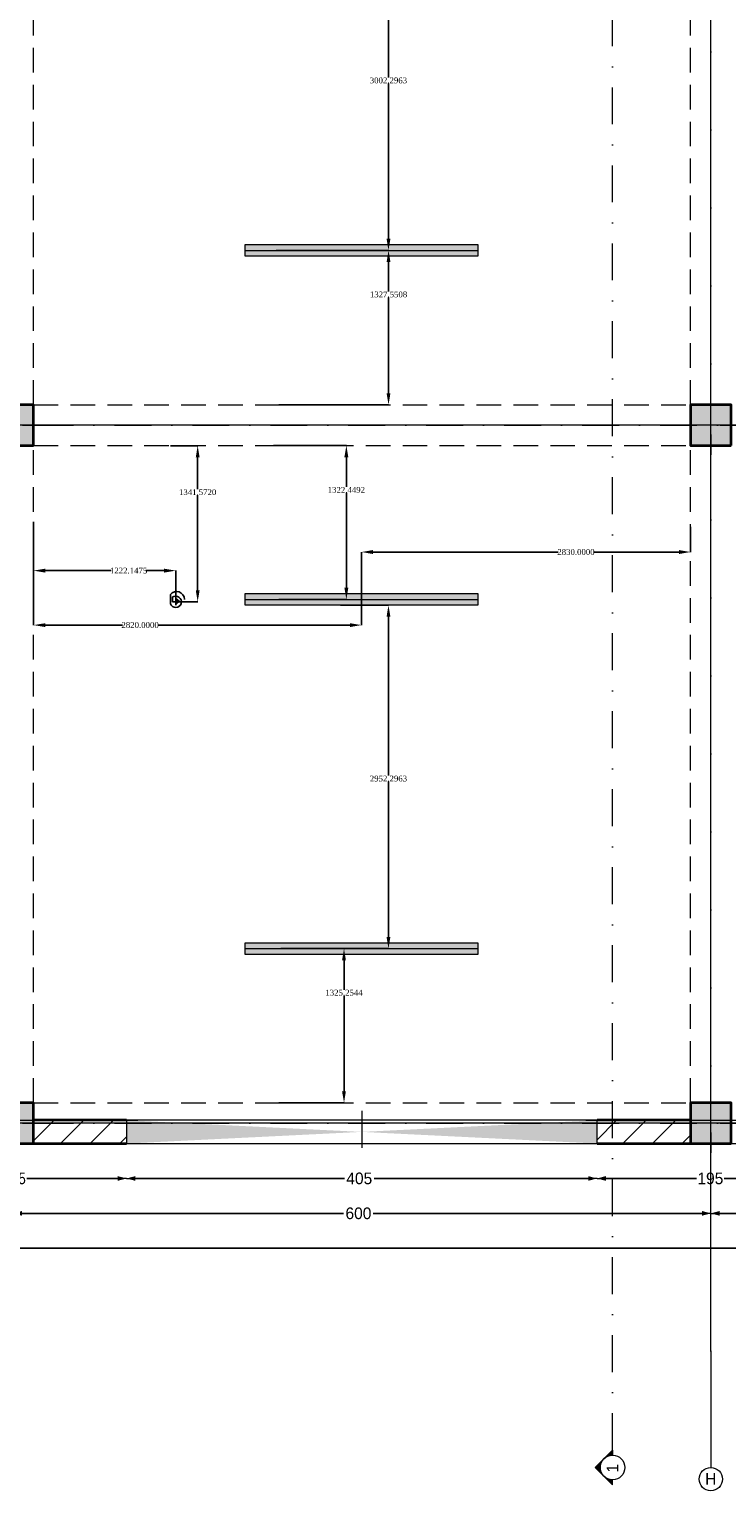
# Model space of a CAD drawing. Header units: inches. Extents: x -177438 to 34922, y -9538 to 55319.
# Tile 47 of 59: x 19906 to 25906, y -9538 to 3026. Entities that reach past the tile are written whole.
import ezdxf
from ezdxf.enums import TextEntityAlignment as Align

# ---------------------------------------------------------------- set-up
doc = ezdxf.new("R2010")
doc.units = ezdxf.units.IN
doc.header["$MEASUREMENT"] = 0
doc.set_wipeout_variables(frame=1)
for name, pattern in [('Dot & Dashed', [670.277762, 317.5, -176.388889, 0, -176.388874]), ('Hidden', [317.5, 211.666667, -105.833333]), ('Wipeout_Contour', [1000, 0, -1000])]:
    doc.linetypes.add(name, pattern=pattern)
for name, color, linetype in [('- განათება', 7, 'Continuous'), ('Dimensioning - General', 7, 'Continuous'), ('Marker - Section', 7, 'Continuous'), ('Structural - Bearing', 7, 'Continuous'), ('Structural - Grid', 7, 'Continuous')]:
    doc.layers.add(name, color=color, linetype=linetype)
for name, color, linetype, lineweight, true_color in [('Marker - Section_Pen_No__108', 7, 'Continuous', 13, 0xfd8379), ('Structural - Bearing_Pen_No__102', 7, 'Continuous', 13, 0xcccccc), ('Structural - Bearing_Pen_No__108', 7, 'Continuous', 13, 0xfd8379), ('Structural - Bearing_Pen_No__161', 7, 'Continuous', 13, 0x6a6a6a), ('Structural - Bearing_Pen_No__28', 7, 'Continuous', 35, 0xa80f02), ('Structural - Bearing_Pen_No__63', 7, 'Continuous', 18, 0xff9955), ('Structural - Bearing_Pen_No__81', 7, 'Continuous', 20, 0x6a6a6a), ('Structural - Grid_Pen_No__81', 7, 'Continuous', 20, 0x6a6a6a)]:
    doc.layers.add(name, color=color, linetype=linetype, lineweight=lineweight, true_color=true_color)
for name, color, linetype, lineweight in [('New_2D Drafting - General_Pen_No__2', 8, 'Continuous', 15), ('Structural - Bearing_Pen_No__1', 7, 'Continuous', 13), ('Structural - Bearing_Pen_No__20', 1, 'Continuous', 0), ('Structural - Bearing_Pen_No__27', 7, 'Continuous', 35)]:
    doc.layers.add(name, color=color, linetype=linetype, lineweight=lineweight)
doc.styles.add('GENERATED_STYLE_3', font='txt')
doc.styles.get("Standard").update_dxf_attribs({"font": 'arial.ttf'})
doc.dimstyles.new('GENERATED_STYLE__2', dxfattribs={"dimtxt": 100, "dimasz": 76, "dimexe": 0.18, "dimexo": 0.0625, "dimgap": 0, "dimtad": 0, "dimtih": 1, "dimtoh": 1, "dimdec": 0, "dimlfac": 0.1, "dimzin": 0, "dimdsep": 46, "dimtxsty": 'GENERATED_STYLE_3', "dimblk": 'ARROWHEAD_5', "dimblk1": 'ARROWHEAD_5', "dimblk2": 'ARROWHEAD_5', "dimcen": 0.09, "dimse1": 1, "dimse2": 1, "dimclrd": 7, "dimclre": 7, "dimclrt": 7, "dimadec": 0, "dimazin": 0, "dimtfac": 1, "dimtdec": 4, "dimtmove": 0, "dimatfit": 3, "dimfxl": 1, "dimtolj": 1, "dimtzin": 0, "dimarcsym": 0})
doc.dimstyles.get("Standard").update_dxf_attribs({"dimtxt": 0.18, "dimasz": 0.18, "dimexe": 0.18, "dimexo": 0.0625, "dimgap": 0.09, "dimtad": 0, "dimtih": 1, "dimtoh": 1, "dimdec": 4, "dimzin": 0, "dimdsep": 46, "dimtxsty": 'Standard', "dimcen": 0.09, "dimadec": 0, "dimazin": 0, "dimtfac": 1, "dimtdec": 4, "dimtofl": 0, "dimtmove": 0, "dimatfit": 3, "dimfxl": 1, "dimtolj": 1, "dimtzin": 0, "dimarcsym": 0})
pattern_1 = [(45, (0, 0), (-127.2792, 127.2792), [])]

# ---------------------------------------------------------------- blocks, each defined once
blk = doc.blocks.new('Slab_1', base_point=(-47184, 14488))
at = {"layer": 'Structural - Bearing_Pen_No__1', "color": 7, "linetype": 'Continuous', "lineweight": 13, "flags": 128}
blk.add_lwpolyline([(-47184, 14488), (1166, 14488), (1166, 32488), (1166, 39238), (-26465, 39238), (-29184, 32838), (-47184, 32838)], close=True, dxfattribs=at)
blk = doc.blocks.new('Opening_5')
at = {"color": 254, "linetype": 'Wipeout_Contour', "lineweight": 0, "ltscale": 49942.426458}
blk.add_wipeout([(-10035, 14488), (-5987, 14488), (-8011, 14588)], dxfattribs=at).dxf.layer = 'Structural - Bearing'
at = {"layer": 'Structural - Bearing_Pen_No__1', "color": 7, "linetype": 'Continuous', "lineweight": 13, "flags": 128}
blk.add_lwpolyline([(-10035, 14488), (-5987, 14488)], dxfattribs=at)
at = {"color": 254, "linetype": 'Wipeout_Contour', "lineweight": 0, "ltscale": 50293.112475}
blk.add_wipeout([(-5987, 14688), (-10035, 14688), (-8011, 14588)], dxfattribs=at).dxf.layer = 'Structural - Bearing'
at = {"layer": 'Structural - Bearing_Pen_No__108', "linetype": 'Continuous', "lineweight": 13, "true_color": 0xfd8379}
for points in [[(-8011, 14588), (-10035, 14688), (-10035, 14488)], [(-8011, 14588), (-5987, 14488), (-5987, 14688)]]:
    blk.add_hatch(color=11, dxfattribs=at).paths.add_polyline_path(points)
at = {"layer": 'Structural - Bearing_Pen_No__1', "color": 7, "linetype": 'Continuous', "lineweight": 13, "flags": 128}
for points in [[(-5987, 14688), (-10035, 14688)], [(-10035, 14688), (-10035, 14488)], [(-5987, 14488), (-5987, 14688)]]:
    blk.add_lwpolyline(points, dxfattribs=at)
at = {"layer": 'Structural - Bearing_Pen_No__63', "color": 21, "linetype": 'Dot & Dashed', "lineweight": 18, "true_color": 0xff9955}
blk.add_line((-8011, 14768), (-8011, 14408), dxfattribs=at)
blk = doc.blocks.new('Wall_6', base_point=(1166, 14488))
at = {"layer": 'Structural - Bearing', "linetype": 'Continuous', "lineweight": 0, "true_color": 0x000000}
h = blk.add_hatch(dxfattribs=at)
h.set_pattern_fill('MASONRY_BLOCK', color=18, style=0, pattern_type=2)
h.set_pattern_definition(pattern_1)
h.paths.add_polyline_path([(-10834, 14688), (-10834, 14488), (-10035, 14488), (-10035, 14688)])
h = blk.add_hatch(dxfattribs=at)
h.set_pattern_fill('MASONRY_BLOCK', color=18, style=0, pattern_type=2)
h.set_pattern_definition(pattern_1)
h.paths.add_polyline_path([(-5184, 14688), (-5987, 14688), (-5987, 14488), (-5184, 14488)])
at = {"layer": 'Structural - Bearing_Pen_No__27', "color": 7, "linetype": 'Continuous', "lineweight": 35, "flags": 128}
for points in [[(-10035, 14688), (-10834, 14688)], [(-5184, 14688), (-5987, 14688)], [(-10834, 14488), (-10035, 14488)], [(-5987, 14488), (-5184, 14488)]]:
    blk.add_lwpolyline(points, dxfattribs=at)
blk = doc.blocks.new('Column_27', base_point=(-11009, 14663))
at = {"layer": 'Structural - Bearing_Pen_No__161', "linetype": 'Continuous', "lineweight": 0, "true_color": 0x6a6a6a}
blk.add_hatch(color=251, dxfattribs=at).paths.add_polyline_path([(-10834, 14488), (-10834, 14838), (-11184, 14838), (-11184, 14488)])
at = {"layer": 'Structural - Bearing_Pen_No__20', "color": 1, "linetype": 'Continuous', "lineweight": 0}
for p, q in [((-11009, 14743), (-11009, 14918)), ((-11089, 14663), (-11264, 14663)), ((-11009, 14583), (-11009, 14408)), ((-10929, 14663), (-10754, 14663))]:
    blk.add_line(p, q, dxfattribs=at)
blk.add_point((-11009, 14663), dxfattribs=at)
at = {"layer": 'Structural - Bearing_Pen_No__28', "color": 14, "linetype": 'Continuous', "lineweight": 35, "true_color": 0xa80f02, "flags": 128}
blk.add_lwpolyline([(-10834, 14488), (-10834, 14838), (-11184, 14838), (-11184, 14488)], close=True, dxfattribs=at)
blk = doc.blocks.new('Column_29', base_point=(-11009, 20663))
at = {"layer": 'Structural - Bearing_Pen_No__161', "linetype": 'Continuous', "lineweight": 0, "true_color": 0x6a6a6a}
blk.add_hatch(color=251, dxfattribs=at).paths.add_polyline_path([(-10834, 20488), (-10834, 20838), (-11184, 20838), (-11184, 20488)])
at = {"layer": 'Structural - Bearing_Pen_No__20', "color": 1, "linetype": 'Continuous', "lineweight": 0}
for p, q in [((-11009, 20743), (-11009, 20918)), ((-11089, 20663), (-11264, 20663)), ((-10929, 20663), (-10754, 20663)), ((-11009, 20583), (-11009, 20408))]:
    blk.add_line(p, q, dxfattribs=at)
blk.add_point((-11009, 20663), dxfattribs=at)
at = {"layer": 'Structural - Bearing_Pen_No__28', "color": 14, "linetype": 'Continuous', "lineweight": 35, "true_color": 0xa80f02, "flags": 128}
blk.add_lwpolyline([(-10834, 20488), (-10834, 20838), (-11184, 20838), (-11184, 20488)], close=True, dxfattribs=at)
blk = doc.blocks.new('Column_31', base_point=(-5009, 14663))
at = {"layer": 'Structural - Bearing_Pen_No__161', "linetype": 'Continuous', "lineweight": 0, "true_color": 0x6a6a6a}
blk.add_hatch(color=251, dxfattribs=at).paths.add_polyline_path([(-4834, 14488), (-4834, 14838), (-5184, 14838), (-5184, 14488)])
at = {"layer": 'Structural - Bearing_Pen_No__20', "color": 1, "linetype": 'Continuous', "lineweight": 0}
for p, q in [((-5009, 14743), (-5009, 14918)), ((-5089, 14663), (-5264, 14663)), ((-5009, 14583), (-5009, 14408)), ((-4929, 14663), (-4754, 14663))]:
    blk.add_line(p, q, dxfattribs=at)
blk.add_point((-5009, 14663), dxfattribs=at)
at = {"layer": 'Structural - Bearing_Pen_No__28', "color": 14, "linetype": 'Continuous', "lineweight": 35, "true_color": 0xa80f02, "flags": 128}
blk.add_lwpolyline([(-4834, 14488), (-4834, 14838), (-5184, 14838), (-5184, 14488)], close=True, dxfattribs=at)
blk = doc.blocks.new('Column_33', base_point=(-5009, 20663))
at = {"layer": 'Structural - Bearing_Pen_No__161', "linetype": 'Continuous', "lineweight": 0, "true_color": 0x6a6a6a}
blk.add_hatch(color=251, dxfattribs=at).paths.add_polyline_path([(-4834, 20488), (-4834, 20838), (-5184, 20838), (-5184, 20488)])
at = {"layer": 'Structural - Bearing_Pen_No__20', "color": 1, "linetype": 'Continuous', "lineweight": 0}
for p, q in [((-5009, 20743), (-5009, 20918)), ((-5089, 20663), (-5264, 20663)), ((-4929, 20663), (-4754, 20663)), ((-5009, 20583), (-5009, 20408))]:
    blk.add_line(p, q, dxfattribs=at)
blk.add_point((-5009, 20663), dxfattribs=at)
at = {"layer": 'Structural - Bearing_Pen_No__28', "color": 14, "linetype": 'Continuous', "lineweight": 35, "true_color": 0xa80f02, "flags": 128}
blk.add_lwpolyline([(-4834, 20488), (-4834, 20838), (-5184, 20838), (-5184, 20488)], close=True, dxfattribs=at)
blk = doc.blocks.new('Standard grid marker')
at = {"layer": 'Structural - Grid_Pen_No__81', "color": 251, "linetype": 'Continuous', "lineweight": 20, "true_color": 0x6a6a6a}
blk.add_line((1000, 0), (51328, 0), dxfattribs=at)
at = {"layer": 'Structural - Grid_Pen_No__81', "color": 251, "lineweight": 20, "true_color": 0x6a6a6a, "style": 'GENERATED_STYLE_3'}
for tag, p in [('AC_MarkerText_1_0', (-100, -144)), ('AC_MarkerText_1_1', (52428, -144))]:
    blk.add_attdef(tag, text='', height=100, rotation=180, dxfattribs=at).set_placement(p, align=Align.TOP_CENTER)
blk = doc.blocks.new('Standard grid marker_2')
at = {"layer": 'Structural - Grid_Pen_No__81', "color": 251, "linetype": 'Continuous', "lineweight": 20, "true_color": 0x6a6a6a}
for q in [(0, 0), (27735, 0)]:
    blk.add_line((1000, 0), q, dxfattribs=at)
blk.add_circle((-100, 0), 100, dxfattribs=at)
blk.add_point((1000, 0), dxfattribs=at)
blk.add_point((1000, 0), dxfattribs=at)
at = {"layer": 'Structural - Grid_Pen_No__81', "color": 251, "lineweight": 20, "true_color": 0x6a6a6a, "style": 'GENERATED_STYLE_3'}
for tag, p in [('AC_MarkerText_1_0', (-2, -47)), ('AC_MarkerText_1_1', (28933, -47))]:
    blk.add_attdef(tag, text='', height=100, rotation=270, dxfattribs=at).set_placement(p, align=Align.TOP_CENTER)
blk = doc.blocks.new('Beam_2', base_point=(-5009, 14663))
at = {"layer": 'Structural - Bearing_Pen_No__102', "color": 254, "linetype": 'Hidden', "lineweight": 13, "true_color": 0xcccccc}
for p, q in [((-5184, 20838), (-5184, 26488)), ((-5184, 14838), (-5184, 20488))]:
    blk.add_line(p, q, dxfattribs=at)
at = {"layer": 'Structural - Bearing_Pen_No__81', "color": 251, "linetype": 'Dot & Dashed', "lineweight": 20, "true_color": 0x6a6a6a}
blk.add_line((-5009, 14663), (-5009, 39096), dxfattribs=at)
blk = doc.blocks.new('Beam_3', base_point=(-11009, 14663))
at = {"layer": 'Structural - Bearing_Pen_No__102', "color": 254, "linetype": 'Hidden', "lineweight": 13, "true_color": 0xcccccc}
for p, q in [((-10834, 20838), (-10834, 26488)), ((-10834, 14838), (-10834, 20488))]:
    blk.add_line(p, q, dxfattribs=at)
blk = doc.blocks.new('Beam_10', base_point=(-47009, 14663))
at = {"layer": 'Structural - Bearing_Pen_No__102', "color": 254, "linetype": 'Hidden', "lineweight": 13, "true_color": 0xcccccc}
for p, q in [((-10834, 14838), (-5184, 14838)), ((-47184, 14488), (1166, 14488))]:
    blk.add_line(p, q, dxfattribs=at)
at = {"layer": 'Structural - Bearing_Pen_No__81', "color": 251, "linetype": 'Dot & Dashed', "lineweight": 20, "true_color": 0x6a6a6a}
blk.add_line((-47009, 14663), (991, 14663), dxfattribs=at)
blk = doc.blocks.new('Beam_11', base_point=(-47009, 20663))
at = {"layer": 'Structural - Bearing_Pen_No__102', "color": 254, "linetype": 'Hidden', "lineweight": 13, "true_color": 0xcccccc}
for p, q in [((-10834, 20838), (-5184, 20838)), ((-10834, 20488), (-5184, 20488))]:
    blk.add_line(p, q, dxfattribs=at)
at = {"layer": 'Structural - Bearing_Pen_No__81', "color": 251, "linetype": 'Dot & Dashed', "lineweight": 20, "true_color": 0x6a6a6a}
blk.add_line((-47009, 20663), (991, 20663), dxfattribs=at)
blk = doc.blocks.new('ARROWHEAD_5')
at = {"linetype": 'Continuous', "lineweight": 0}
blk.add_hatch(color=0, dxfattribs=at).paths.add_polyline_path([(-1, 0.2679), (0, 0), (-1, -0.2679)])
at = {"color": 0, "linetype": 'Continuous', "lineweight": 0}
blk.add_line((0, 0), (-1, 0), dxfattribs=at)
blk = doc.blocks.new('*D169')
at = {"layer": 'Defpoints', "color": 0, "linetype": 'Continuous', "transparency": 16777216}
for p in [(24790, -6553), (26741, -6553), (24790, -6853)]:
    blk.add_point(p, dxfattribs=at)
at = {"layer": 'Dimensioning - General', "color": 7, "linetype": 'Continuous', "lineweight": -2, "transparency": 16777216}
for p, q in [((24866, -6853), (25646, -6853)), ((26665, -6853), (25884, -6853))]:
    blk.add_line(p, q, dxfattribs=at)
at = {"layer": 'Dimensioning - General', "color": 7, "linetype": 'Continuous', "lineweight": -2, "transparency": 16777216, "xscale": 76.00000000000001, "yscale": 76.00000000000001, "zscale": 76.00000000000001, "rotation": 180}
blk.add_blockref('ARROWHEAD_5', (24790, -6853), dxfattribs=at)
at = {"layer": 'Dimensioning - General', "color": 7, "linetype": 'Continuous', "lineweight": -2, "transparency": 16777216, "xscale": 76.00000000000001, "yscale": 76.00000000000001, "zscale": 76.00000000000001}
blk.add_blockref('ARROWHEAD_5', (26741, -6853), dxfattribs=at)
at = {"layer": 'Dimensioning - General', "color": 7, "linetype": 'Continuous', "lineweight": 13, "transparency": 16777216, "insert": (25765, -6853), "char_height": 100, "attachment_point": 5, "style": 'GENERATED_STYLE_3'}
blk.add_mtext('\\A1;195', dxfattribs=at)
blk = doc.blocks.new('*D170')
at = {"layer": 'Defpoints', "color": 0, "linetype": 'Continuous', "transparency": 16777216}
for p in [(20743, -6553), (24790, -6553), (20743, -6853)]:
    blk.add_point(p, dxfattribs=at)
at = {"layer": 'Dimensioning - General', "color": 7, "linetype": 'Continuous', "lineweight": -2, "transparency": 16777216}
for p, q in [((20819, -6853), (22617, -6853)), ((24714, -6853), (22874, -6853))]:
    blk.add_line(p, q, dxfattribs=at)
at = {"layer": 'Dimensioning - General', "color": 7, "linetype": 'Continuous', "lineweight": -2, "transparency": 16777216, "xscale": 76.00000000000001, "yscale": 76.00000000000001, "zscale": 76.00000000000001, "rotation": 180}
blk.add_blockref('ARROWHEAD_5', (20743, -6853), dxfattribs=at)
at = {"layer": 'Dimensioning - General', "color": 7, "linetype": 'Continuous', "lineweight": -2, "transparency": 16777216, "xscale": 76.00000000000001, "yscale": 76.00000000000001, "zscale": 76.00000000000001}
blk.add_blockref('ARROWHEAD_5', (24790, -6853), dxfattribs=at)
at = {"layer": 'Dimensioning - General', "color": 7, "linetype": 'Continuous', "lineweight": 13, "transparency": 16777216, "insert": (22745, -6853), "char_height": 100, "attachment_point": 5, "style": 'GENERATED_STYLE_3'}
blk.add_mtext('\\A1;405', dxfattribs=at)
blk = doc.blocks.new('*D171')
at = {"layer": 'Defpoints', "color": 0, "linetype": 'Continuous', "transparency": 16777216}
for p in [(18790, -6553), (20743, -6553), (18790, -6853)]:
    blk.add_point(p, dxfattribs=at)
at = {"layer": 'Dimensioning - General', "color": 7, "linetype": 'Continuous', "lineweight": -2, "transparency": 16777216}
for p, q in [((18866, -6853), (19647, -6853)), ((20667, -6853), (19885, -6853))]:
    blk.add_line(p, q, dxfattribs=at)
at = {"layer": 'Dimensioning - General', "color": 7, "linetype": 'Continuous', "lineweight": -2, "transparency": 16777216, "xscale": 76.00000000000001, "yscale": 76.00000000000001, "zscale": 76.00000000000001, "rotation": 180}
blk.add_blockref('ARROWHEAD_5', (18790, -6853), dxfattribs=at)
at = {"layer": 'Dimensioning - General', "color": 7, "linetype": 'Continuous', "lineweight": -2, "transparency": 16777216, "xscale": 76.00000000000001, "yscale": 76.00000000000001, "zscale": 76.00000000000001}
blk.add_blockref('ARROWHEAD_5', (20743, -6853), dxfattribs=at)
at = {"layer": 'Dimensioning - General', "color": 7, "linetype": 'Continuous', "lineweight": 13, "transparency": 16777216, "insert": (19766, -6853), "char_height": 100, "attachment_point": 5, "style": 'GENERATED_STYLE_3'}
blk.add_mtext('\\A1;195', dxfattribs=at)
blk = doc.blocks.new('*D182')
at = {"layer": 'Defpoints', "color": 0, "linetype": 'Continuous', "transparency": 16777216}
for p in [(25769, -7153), (31769, -7049), (25769, -7480)]:
    blk.add_point(p, dxfattribs=at)
at = {"layer": 'Dimensioning - General', "color": 7, "linetype": 'Continuous', "lineweight": -2, "transparency": 16777216}
for p, q in [((25845, -7153), (28609, -7153)), ((31693, -7153), (28866, -7153))]:
    blk.add_line(p, q, dxfattribs=at)
at = {"layer": 'Dimensioning - General', "color": 7, "linetype": 'Continuous', "lineweight": -2, "transparency": 16777216, "xscale": 76.00000000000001, "yscale": 76.00000000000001, "zscale": 76.00000000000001, "rotation": 180}
blk.add_blockref('ARROWHEAD_5', (25769, -7153), dxfattribs=at)
at = {"layer": 'Dimensioning - General', "color": 7, "linetype": 'Continuous', "lineweight": -2, "transparency": 16777216, "xscale": 76.00000000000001, "yscale": 76.00000000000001, "zscale": 76.00000000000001}
blk.add_blockref('ARROWHEAD_5', (31769, -7153), dxfattribs=at)
at = {"layer": 'Dimensioning - General', "color": 7, "linetype": 'Continuous', "lineweight": 13, "transparency": 16777216, "insert": (28738, -7153), "char_height": 100, "attachment_point": 5, "style": 'GENERATED_STYLE_3'}
blk.add_mtext('\\A1;600', dxfattribs=at)
blk = doc.blocks.new('*D183')
at = {"layer": 'Defpoints', "color": 0, "linetype": 'Continuous', "transparency": 16777216}
for p in [(19769, -7153), (19769, -7340), (25769, -7480)]:
    blk.add_point(p, dxfattribs=at)
at = {"layer": 'Dimensioning - General', "color": 7, "linetype": 'Continuous', "lineweight": -2, "transparency": 16777216}
for p, q in [((19845, -7153), (22609, -7153)), ((25693, -7153), (22866, -7153))]:
    blk.add_line(p, q, dxfattribs=at)
at = {"layer": 'Dimensioning - General', "color": 7, "linetype": 'Continuous', "lineweight": -2, "transparency": 16777216, "xscale": 76.00000000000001, "yscale": 76.00000000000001, "zscale": 76.00000000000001, "rotation": 180}
blk.add_blockref('ARROWHEAD_5', (19769, -7153), dxfattribs=at)
at = {"layer": 'Dimensioning - General', "color": 7, "linetype": 'Continuous', "lineweight": -2, "transparency": 16777216, "xscale": 76.00000000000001, "yscale": 76.00000000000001, "zscale": 76.00000000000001}
blk.add_blockref('ARROWHEAD_5', (25769, -7153), dxfattribs=at)
at = {"layer": 'Dimensioning - General', "color": 7, "linetype": 'Continuous', "lineweight": 13, "transparency": 16777216, "insert": (22738, -7153), "char_height": 100, "attachment_point": 5, "style": 'GENERATED_STYLE_3'}
blk.add_mtext('\\A1;600', dxfattribs=at)
blk = doc.blocks.new('*D190')
at = {"layer": 'Defpoints', "color": 0, "linetype": 'Continuous', "transparency": 16777216}
for p in [(-16406, -6553), (31944, -6553), (-16406, -7453)]:
    blk.add_point(p, dxfattribs=at)
at = {"layer": 'Dimensioning - General', "color": 7, "linetype": 'Continuous', "lineweight": -2, "transparency": 16777216}
for p, q in [((-16330, -7453), (7571, -7453)), ((31868, -7453), (7924, -7453))]:
    blk.add_line(p, q, dxfattribs=at)
at = {"layer": 'Dimensioning - General', "color": 7, "linetype": 'Continuous', "lineweight": -2, "transparency": 16777216, "xscale": 76.00000000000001, "yscale": 76.00000000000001, "zscale": 76.00000000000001, "rotation": 180}
blk.add_blockref('ARROWHEAD_5', (-16406, -7453), dxfattribs=at)
at = {"layer": 'Dimensioning - General', "color": 7, "linetype": 'Continuous', "lineweight": -2, "transparency": 16777216, "xscale": 76.00000000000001, "yscale": 76.00000000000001, "zscale": 76.00000000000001}
blk.add_blockref('ARROWHEAD_5', (31944, -7453), dxfattribs=at)
at = {"layer": 'Dimensioning - General', "color": 7, "linetype": 'Continuous', "lineweight": 13, "transparency": 16777216, "insert": (7747, -7453), "char_height": 100, "attachment_point": 5, "style": 'GENERATED_STYLE_3'}
blk.add_mtext('\\A1;4835', dxfattribs=at)
blk = doc.blocks.new('Cutting Plane_1', base_point=(-5854, 11703))
at = {"layer": 'Marker - Section_Pen_No__108', "color": 11, "linetype": 'Dot & Dashed', "lineweight": 13, "true_color": 0xfd8379}
blk.add_line((-5854, 11853), (-5854, 40288), dxfattribs=at)
at = {"color": 254, "linetype": 'Wipeout_Contour', "lineweight": 0, "ltscale": 235540.941022}
blk.add_wipeout([(-5854, 11809), (-5854, 11809), (-5900, 11799), (-5937, 11769), (-5957, 11727), (-5957, 11679), (-5937, 11637), (-5900, 11607), (-5854, 11597), (-5854, 11597), (-5854, 11597), (-5808, 11607), (-5771, 11637), (-5750, 11679), (-5750, 11727), (-5771, 11769), (-5808, 11799)], dxfattribs=at).dxf.layer = 'Marker - Section'
at = {"layer": 'Marker - Section_Pen_No__108', "linetype": 'Continuous', "lineweight": 13, "true_color": 0xfd8379}
for points in [[(-5854, 11853), (-5929, 11778, -0.198912), (-5854, 11809)], [(-5929, 11628, -0.414214), (-5929, 11778), (-6004, 11703)], [(-5854, 11553), (-5854, 11597, -0.198912), (-5929, 11628)]]:
    blk.add_hatch(color=11, dxfattribs=at).paths.add_polyline_path(points)
at = {"layer": 'Marker - Section_Pen_No__108', "color": 11, "linetype": 'Continuous', "lineweight": 13, "true_color": 0xfd8379, "flags": 128}
for points in [[(-5854, 11853), (-5854, 11809, 0.198912), (-5929, 11778)], [(-5929, 11628, -0.414214), (-5929, 11778), (-6004, 11703)], [(-5854, 11553), (-5854, 11597, -0.198912), (-5929, 11628)]]:
    blk.add_lwpolyline(points, format="xyb", close=True, dxfattribs=at)
at = {"layer": 'Marker - Section_Pen_No__108', "color": 11, "linetype": 'Continuous', "lineweight": 13, "true_color": 0xfd8379}
blk.add_circle((-5854, 11703), 106, dxfattribs=at)
at = {"layer": 'Marker - Section_Pen_No__108', "color": 11, "lineweight": 13, "true_color": 0xfd8379, "insert": (-5804, 11734), "char_height": 100, "attachment_point": 9, "rotation": 90, "style": 'GENERATED_STYLE_3'}
blk.add_mtext('\\A1;{\\pqr;\\pt0;\\fBOG 2018|b0|i0|c0|p0;\\W1.000000;1}', dxfattribs=at)
blk = doc.blocks.new('მოძრაობის დეტექტორი')
at = {"layer": '- განათება'}
h = blk.add_hatch(color=6, dxfattribs=at)
h.dxf.hatch_style = 1
h.paths.add_polyline_path([(-100, -1), (1, -123), (100, 1)])
at = {"layer": '- განათება', "color": 6}
for p, q in [((-100, -1), (100, 1)), ((-58, 165), (233, 165)), ((0, 106), (143, 106)), ((1, -123), (100, 1))]:
    blk.add_line(p, q, dxfattribs=at)
blk.add_lwpolyline([(0, 0), (0, 106)], dxfattribs=at)
for centre, radius, start, end in [((3, 0), 176, 110.3272, 37.1447), ((77, -23), 245, 270.0765, 50.2358)]:
    blk.add_arc(centre, radius, start, end, dxfattribs=at)
blk = doc.blocks.new('მოძრაობის დედექტორი')
at = {"layer": '- განათება', "color": 6}
blk.add_blockref('მოძრაობის დეტექტორი', (0, 0), dxfattribs=at)
blk = doc.blocks.new('*D982')
at = {"layer": '- განათება', "color": 0, "lineweight": -2, "transparency": 16777216}
for p, q in [((22008, -553), (22634, -553)), ((22634, -653), (22634, -908)), ((22634, -1775), (22634, -959)), ((22054, -1875), (22634, -1875))]:
    blk.add_line(p, q, dxfattribs=at)
at = {"layer": '- განათება', "color": 0, "transparency": 16777216}
for points in [[(22617, -653), (22651, -653), (22634, -553)], [(22617, -1775), (22651, -1775), (22634, -1875)]]:
    blk.add_solid(points, dxfattribs=at)
at = {"layer": 'Defpoints', "color": 0, "transparency": 16777216}
for p in [(22008, -553), (22634, -553), (22054, -1875)]:
    blk.add_point(p, dxfattribs=at)
at = {"layer": '- განათება', "color": 0, "transparency": 16777216, "insert": (22634, -934), "char_height": 50, "attachment_point": 5}
blk.add_mtext('\\A1;{\\fSylfaen|b0|i0|c0|p18;1322.4492}', dxfattribs=at)
blk = doc.blocks.new('*D983')
at = {"layer": '- განათება', "color": 0, "lineweight": -2, "transparency": 16777216}
for p, q in [((19944, -1209), (19944, -2097)), ((22764, -1875), (22764, -2097)), ((20044, -2096), (20708, -2096)), ((22664, -2096), (21012, -2096))]:
    blk.add_line(p, q, dxfattribs=at)
at = {"layer": '- განათება', "color": 0, "transparency": 16777216}
for points in [[(20044, -2080), (20044, -2113), (19944, -2096)], [(22664, -2080), (22664, -2113), (22764, -2096)]]:
    blk.add_solid(points, dxfattribs=at)
at = {"layer": 'Defpoints', "color": 0, "transparency": 16777216}
for p in [(19944, -1209), (22764, -1875), (19944, -2096)]:
    blk.add_point(p, dxfattribs=at)
at = {"layer": '- განათება', "color": 0, "transparency": 16777216, "insert": (20860, -2096), "char_height": 50, "attachment_point": 5}
blk.add_mtext('\\A1;{\\fSylfaen|b0|i0|c0|p18;2820.0000}', dxfattribs=at)
blk = doc.blocks.new('*D984')
at = {"layer": '- განათება', "color": 0, "lineweight": -2, "transparency": 16777216}
for p, q in [((25594, -1250), (25594, -1468)), ((22764, -1875), (22764, -1468)), ((22864, -1468), (24456, -1468)), ((25494, -1468), (24761, -1468))]:
    blk.add_line(p, q, dxfattribs=at)
at = {"layer": '- განათება', "color": 0, "transparency": 16777216}
for points in [[(22864, -1451), (22864, -1485), (22764, -1468)], [(25494, -1451), (25494, -1485), (25594, -1468)]]:
    blk.add_solid(points, dxfattribs=at)
at = {"layer": 'Defpoints', "color": 0, "transparency": 16777216}
for p in [(25594, -1250), (22764, -1468), (22764, -1875)]:
    blk.add_point(p, dxfattribs=at)
at = {"layer": '- განათება', "color": 0, "transparency": 16777216, "insert": (24609, -1468), "char_height": 50, "attachment_point": 5}
blk.add_mtext('\\A1;{\\fSylfaen|b0|i0|c0|p18;2830.0000}', dxfattribs=at)
blk = doc.blocks.new('*D985')
at = {"layer": '- განათება', "color": 0, "lineweight": -2, "transparency": 16777216}
for p, q in [((22585, -1925), (22997, -1925)), ((22996, -2025), (22996, -3390)), ((22996, -4777), (22996, -3442)), ((22585, -4877), (22997, -4877))]:
    blk.add_line(p, q, dxfattribs=at)
at = {"layer": '- განათება', "color": 0, "transparency": 16777216}
for points in [[(22980, -2025), (23013, -2025), (22996, -1925)], [(22980, -4777), (23013, -4777), (22996, -4877)]]:
    blk.add_solid(points, dxfattribs=at)
at = {"layer": 'Defpoints', "color": 0, "transparency": 16777216}
for p in [(22585, -1925), (22996, -1925), (22585, -4877)]:
    blk.add_point(p, dxfattribs=at)
at = {"layer": '- განათება', "color": 0, "transparency": 16777216, "insert": (22996, -3416), "char_height": 50, "attachment_point": 5}
blk.add_mtext('\\A1;{\\fSylfaen|b0|i0|c0|p18;2952.2963}', dxfattribs=at)
blk = doc.blocks.new('*D986')
at = {"layer": '- განათება', "color": 0, "lineweight": -2, "transparency": 16777216}
for p, q in [((22070, -4877), (22614, -4877)), ((22614, -4977), (22614, -5231)), ((22614, -6103), (22614, -5282)), ((22054, -6203), (22614, -6203))]:
    blk.add_line(p, q, dxfattribs=at)
at = {"layer": '- განათება', "color": 0, "transparency": 16777216}
for points in [[(22597, -4977), (22630, -4977), (22614, -4877)], [(22597, -6103), (22630, -6103), (22614, -6203)]]:
    blk.add_solid(points, dxfattribs=at)
at = {"layer": 'Defpoints', "color": 0, "transparency": 16777216}
for p in [(22070, -4877), (22614, -4877), (22054, -6203)]:
    blk.add_point(p, dxfattribs=at)
at = {"layer": '- განათება', "color": 0, "transparency": 16777216, "insert": (22614, -5256), "char_height": 50, "attachment_point": 5}
blk.add_mtext('\\A1;{\\fSylfaen|b0|i0|c0|p18;1325.2544}', dxfattribs=at)
blk = doc.blocks.new('*D990')
at = {"layer": '- განათება', "color": 0, "lineweight": -2, "transparency": 16777216}
for p, q in [((22614, 4127), (22997, 4127)), ((22996, 4027), (22996, 2612)), ((22996, 1225), (22996, 2561)), ((22585, 1125), (22997, 1125))]:
    blk.add_line(p, q, dxfattribs=at)
at = {"layer": '- განათება', "color": 0, "transparency": 16777216}
for points in [[(22980, 4027), (23013, 4027), (22996, 4127)], [(22980, 1225), (23013, 1225), (22996, 1125)]]:
    blk.add_solid(points, dxfattribs=at)
at = {"layer": 'Defpoints', "color": 0, "transparency": 16777216}
for p in [(22614, 4127), (22996, 4127), (22585, 1125)]:
    blk.add_point(p, dxfattribs=at)
at = {"layer": '- განათება', "color": 0, "transparency": 16777216, "insert": (22996, 2586), "char_height": 50, "attachment_point": 5}
blk.add_mtext('\\A1;{\\fSylfaen|b0|i0|c0|p18;3002.2963}', dxfattribs=at)
blk = doc.blocks.new('*D991')
at = {"layer": '- განათება', "color": 0, "lineweight": -2, "transparency": 16777216}
for p, q in [((22031, 1125), (22997, 1125)), ((22997, 1025), (22997, 772)), ((22997, -103), (22997, 721)), ((22054, -203), (22997, -203))]:
    blk.add_line(p, q, dxfattribs=at)
at = {"layer": '- განათება', "color": 0, "transparency": 16777216}
for points in [[(22980, 1025), (23013, 1025), (22997, 1125)], [(22980, -103), (23013, -103), (22997, -203)]]:
    blk.add_solid(points, dxfattribs=at)
at = {"layer": 'Defpoints', "color": 0, "transparency": 16777216}
for p in [(22031, 1125), (22997, 1125), (22054, -203)]:
    blk.add_point(p, dxfattribs=at)
at = {"layer": '- განათება', "color": 0, "transparency": 16777216, "insert": (22997, 746), "char_height": 50, "attachment_point": 5}
blk.add_mtext('\\A1;{\\fSylfaen|b0|i0|c0|p18;1327.5508}', dxfattribs=at)
blk = doc.blocks.new('*D1044')
at = {"layer": '- განათება', "color": 0, "lineweight": -2, "transparency": 16777216}
for p, q in [((19944, -1676), (19944, -1628)), ((20044, -1628), (20612, -1628)), ((21066, -1628), (20909, -1628)), ((21166, -1896), (21166, -1628))]:
    blk.add_line(p, q, dxfattribs=at)
at = {"layer": '- განათება', "color": 0, "transparency": 16777216}
for points in [[(20044, -1611), (20044, -1645), (19944, -1628)], [(21066, -1611), (21066, -1645), (21166, -1628)]]:
    blk.add_solid(points, dxfattribs=at)
at = {"layer": 'Defpoints', "color": 0, "transparency": 16777216}
for p in [(21166, -1628), (19944, -1676), (21166, -1896)]:
    blk.add_point(p, dxfattribs=at)
at = {"layer": '- განათება', "color": 0, "transparency": 16777216, "insert": (20761, -1628), "char_height": 50, "attachment_point": 5}
blk.add_mtext('\\A1;{\\fSylfaen|b0|i0|c0|p18;1222.1475}', dxfattribs=at)
blk = doc.blocks.new('*D1045')
at = {"layer": '- განათება', "color": 0, "lineweight": -2, "transparency": 16777216}
for p, q in [((21121, -554), (21356, -554)), ((21355, -654), (21355, -929)), ((21355, -1796), (21355, -980)), ((21167, -1896), (21356, -1896))]:
    blk.add_line(p, q, dxfattribs=at)
at = {"layer": '- განათება', "color": 0, "transparency": 16777216}
for points in [[(21339, -654), (21372, -654), (21355, -554)], [(21339, -1796), (21372, -1796), (21355, -1896)]]:
    blk.add_solid(points, dxfattribs=at)
at = {"layer": 'Defpoints', "color": 0, "transparency": 16777216}
for p in [(21121, -554), (21355, -554), (21167, -1896)]:
    blk.add_point(p, dxfattribs=at)
at = {"layer": '- განათება', "color": 0, "transparency": 16777216, "insert": (21355, -954), "char_height": 50, "attachment_point": 5}
blk.add_mtext('\\A1;{\\fSylfaen|b0|i0|c0|p18;1341.5720}', dxfattribs=at)

msp = doc.modelspace()

# ---------------------------------------------------------------- hatches: boundary and pattern name
at = {"layer": '- განათება', "linetype": 'Continuous', "lineweight": 0, "true_color": 0xbfbf00}
for points in [[(21763.71602, 1074.83473), (21763.71602, 1174.83473), (23763.71602, 1174.83473), (23763.71602, 1074.83473)], [(21763.71602, -1925.16527), (21763.71602, -1825.16527), (23763.71602, -1825.16527), (23763.71602, -1925.16527)], [(21763.71602, -4927.46162), (21763.71602, -4827.46162), (23763.71602, -4827.46162), (23763.71602, -4927.46162)]]:
    msp.add_hatch(color=52, dxfattribs=at).paths.add_polyline_path(points)

# ---------------------------------------------------------------- linework, layer by layer
at = {"layer": '- განათება', "color": 7, "linetype": 'Continuous', "lineweight": 13}
for p, q in [((21763.71602, 1124.83473), (23763.71602, 1124.83473)), ((21763.71602, -1875.16527), (23763.71602, -1875.16527)), ((21763.71602, -4877.46162), (23763.71602, -4877.46162))]:
    msp.add_line(p, q, dxfattribs=at)
at = {"layer": '- განათება', "color": 8, "linetype": 'Continuous', "lineweight": 15, "flags": 128}
for points in [[(21763.71602, 1074.83473), (21763.71602, 1174.83473), (23763.71602, 1174.83473), (23763.71602, 1074.83473)], [(21763.71602, -1925.16527), (21763.71602, -1825.16527), (23763.71602, -1825.16527), (23763.71602, -1925.16527)], [(21763.71602, -4927.46162), (21763.71602, -4827.46162), (23763.71602, -4827.46162), (23763.71602, -4927.46162)]]:
    msp.add_lwpolyline(points, close=True, dxfattribs=at)
at = {"layer": 'New_2D Drafting - General_Pen_No__2', "color": 8, "linetype": 'Continuous', "lineweight": 15, "flags": 128}
msp.add_lwpolyline([(31743.71602, -6352.71606), (31743.71602, 17997.28394), (4444.69471, 17997.28394), (1811.01254, 11797.28394), (1811.01254, 11597.28394), (-4056.28398, 11597.28394), (-4056.28398, 5447.28396), (-10206.28398, 5447.27184), (-10195.74273, -6352.71606)], close=True, dxfattribs=at)

# ---------------------------------------------------------------- block references
at = {"layer": '- განათება', "color": 6, "xscale": 0.2773570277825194, "yscale": 0.2773570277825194, "zscale": 0.2773570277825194, "rotation": 90}
msp.add_blockref('მოძრაობის დედექტორი', (21166.62918, -1896.58438), dxfattribs=at)
at = {"layer": 'Structural - Bearing', "color": 7, "linetype": 'Continuous', "lineweight": 13}
msp.add_blockref('Slab_1', (-16406.28398, -6552.71606), dxfattribs=at)
at = {"layer": 'Structural - Bearing', "color": 254, "lineweight": 13, "true_color": 0xcccccc}
for name, p in [('Beam_3', (19768.71602, -6377.71606)), ('Beam_2', (25768.71602, -6377.71606)), ('Beam_11', (-16231.28398, -377.71606))]:
    msp.add_blockref(name, p, dxfattribs=at)
at = {"layer": 'Structural - Bearing', "color": 14, "lineweight": 35, "true_color": 0xa80f02}
for name, p in [('Column_29', (19768.71602, -377.71606)), ('Column_33', (25768.71602, -377.71606)), ('Column_27', (19768.71602, -6377.71606)), ('Column_31', (25768.71602, -6377.71606))]:
    msp.add_blockref(name, p, dxfattribs=at)
at = {"layer": 'Structural - Grid', "color": 8, "linetype": 'Continuous', "lineweight": 15}
ref = msp.add_blockref('Standard grid marker_2', (25768.71602, -9337.64184), dxfattribs=dict(at, zscale=1000, rotation=90))
ref.add_attrib('AC_MarkerText_1', 'H', dxfattribs={"layer": 'Structural - Grid_Pen_No__81', "color": 251, "lineweight": 20, "true_color": 0x6a6a6a, "height": 100, "rotation": 360, "style": 'GENERATED_STYLE_3'}).set_placement((25768.71602, -9385.82367), align=Align.TOP_CENTER)
at = {"layer": 'Structural - Grid', "color": 8, "linetype": 'Continuous', "lineweight": 15, "zscale": 1000, "rotation": 180}
msp.add_blockref('Standard grid marker', (34721.7883, -377.71606), dxfattribs=at)

# ---------------------------------------------------------------- dimensions: what is measured, and where the dimension line sits
at = {"layer": '- განათება', "color": 1}
for base, p1, p2, angle, picture, middle in [((22996.3557967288, 4127.1310763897), (22585.3574099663, 1124.8347293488), (22613.6562939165, 4127.1310763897), 90, '*D990', (22996.3557967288, 2586.3321924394)), ((22996.5358, 1124.83473), (22054.35741, -202.71606), (22031, 1124.83473), 90, '*D991', (22996.5358, 746.18025)), ((21355.48557, -554.24678), (21166.61474, -1895.81875), (21120.61474, -554.24678), 90, '*D1045', (21355.48557, -954.32037)), ((22634, -552.71606), (22054.35741, -1875.16527), (22008.35741, -552.71606), 90, '*D982', (22634, -933.66688)), ((19943.71602, -2096.5), (22763.71602, -1875.16527), (19943.71602, -1209.29635), 180, '*D983', (20859.85741, -2096.5)), ((22996.355797, -1925.165271), (22585.35741, -4877.461618), (22585.35741, -1925.165271), 90, '*D985', (22996.355797, -3415.964155)), ((22613.65629, -4877.46162), (22054.35741, -6202.71606), (22070, -4877.46162), 90, '*D986', (22613.65629, -5256.11609))]:
    dim = msp.add_linear_dim(base=base, p1=p1, p2=p2, angle=angle, text='{\\fSylfaen|b0|i0|c0|p18;<>}', dimstyle='Standard', override={"dimtxt": 50, "dimasz": 100}, dxfattribs=at)
    dim.commit()
    dim.dimension.update_dxf_attribs({"geometry": picture, "text_midpoint": middle, "dimtype": 160})
dim = msp.add_linear_dim(base=(21165.84912, -1627.94797), p1=(19943.70159, -1675.90197), p2=(21165.84912, -1895.83319), text='{\\fSylfaen|b0|i0|c0|p18;<>}', dimstyle='Standard', override={"dimtxt": 50, "dimasz": 100}, dxfattribs=at)
dim.commit()
dim.dimension.update_dxf_attribs({"geometry": '*D1044', "text_midpoint": (20760.70159, -1627.94797), "dimtype": 160})
at = {"layer": 'Dimensioning - General', "color": 7, "linetype": 'Continuous', "lineweight": 13}
for base, p1, p2, picture, middle in [((19768.71602, -7152.71606), (25768.71602, -7480.33458), (19768.71602, -7339.60485), '*D183', (22737.77953, -7152.71606)), ((25768.71602, -7152.71606), (31768.71602, -7048.88206), (25768.71602, -7480.33458), '*D182', (28737.77953, -7152.71606))]:
    dim = msp.add_linear_dim(base=base, p1=p1, p2=p2, angle=180, dimstyle='GENERATED_STYLE__2', dxfattribs=at)
    dim.commit()
    dim.dimension.update_dxf_attribs({"geometry": picture, "text_midpoint": middle, "dimtype": 160})

# ---------------------------------------------------------------- next in the draw order: block references
at = {"layer": 'Structural - Bearing', "color": 7, "linetype": 'Continuous', "lineweight": 13}
msp.add_blockref('Opening_5', (30777.50403, -21040.69703), dxfattribs=at)

# ---------------------------------------------------------------- next in the draw order: block references
at = {"layer": 'Structural - Bearing', "color": 254, "lineweight": 13, "true_color": 0xcccccc}
msp.add_blockref('Beam_10', (-16231.28398, -6377.71606), dxfattribs=at)
at = {"layer": 'Structural - Bearing', "color": 7, "lineweight": 35}
msp.add_blockref('Wall_6', (31943.71602, -6552.71606), dxfattribs=at)
at = {"layer": 'Structural - Grid', "color": 8, "linetype": 'Continuous', "lineweight": 15, "zscale": 1000, "rotation": 180}
msp.add_blockref('Standard grid marker', (34721.7883, -6377.71606), dxfattribs=at)

# ---------------------------------------------------------------- next in the draw order: dimensions: what is measured, and where the dimension line sits
at = {"layer": 'Dimensioning - General', "color": 7, "linetype": 'Continuous', "lineweight": 13}
for base, p1, p2, picture, middle in [((-16406.28398, -7452.71606), (31943.71602, -6552.71606), (-16406.28398, -6552.71606), '*D190', (7747.35252, -7452.71606)), ((18790.24427, -6852.71606), (20742.92206, -6552.71604), (18790.24427, -6552.71604), '*D171', (19765.90117, -6852.71606)), ((20742.92206, -6852.71606), (24790.46397, -6552.71604), (20742.92206, -6552.71604), '*D170', (22745.35652, -6852.71606)), ((24790.46397, -6852.71606), (26741.24938, -6552.71604), (24790.46397, -6552.71604), '*D169', (25765.17467, -6852.71606))]:
    dim = msp.add_linear_dim(base=base, p1=p1, p2=p2, angle=180, dimstyle='GENERATED_STYLE__2', dxfattribs=at)
    dim.commit()
    dim.dimension.update_dxf_attribs({"geometry": picture, "text_midpoint": middle, "dimtype": 160})

# ---------------------------------------------------------------- next in the draw order: block references
at = {"layer": 'Marker - Section', "color": 11, "lineweight": 13, "true_color": 0xfd8379}
msp.add_blockref('Cutting Plane_1', (24923.72235, -9337.64184), dxfattribs=at)

# ---------------------------------------------------------------- next in the draw order: dimensions: what is measured, and where the dimension line sits
at = {"layer": '- განათება', "color": 1}
dim = msp.add_linear_dim(base=(22763.71602, -1468), p1=(25593.71602, -1249.79635), p2=(22763.71602, -1875.16527), angle=180, text='{\\fSylfaen|b0|i0|c0|p18;<>}', dimstyle='Standard', override={"dimtxt": 50, "dimasz": 100}, dxfattribs=at)
dim.commit()
dim.dimension.update_dxf_attribs({"geometry": '*D984', "text_midpoint": (24608.5, -1468), "dimtype": 160})

doc.saveas('drawing.dxf')
